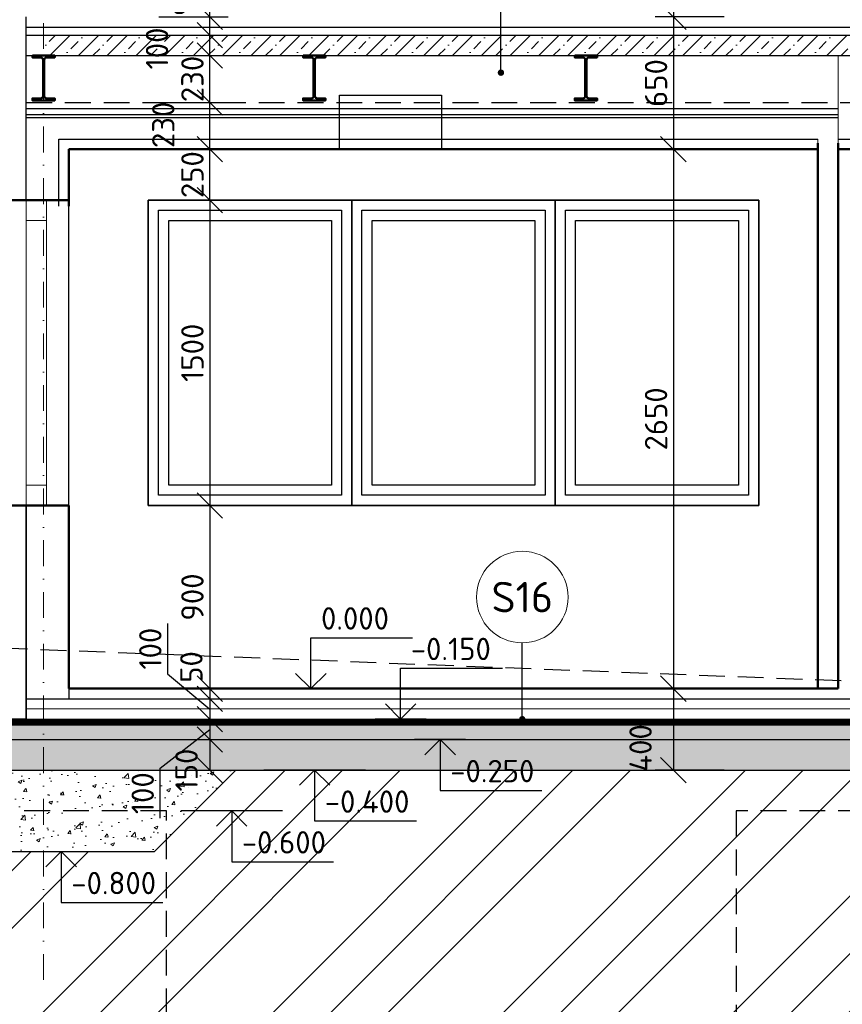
# Model space of a CAD drawing. Header units: millimetres. Extents: x -118752 to 407724, y -73278 to 155058.
# Tile 232 of 256: x 125295 to 129338, y 109610 to 114447. Entities that reach past the tile are written whole.
import ezdxf
from ezdxf.enums import TextEntityAlignment as Align

# ---------------------------------------------------------------- set-up
doc = ezdxf.new("R2010")
doc.units = ezdxf.units.MM
doc.header["$LTSCALE"] = 10
for name, pattern in [('DASHDOT', [25.4, 12.7, -6.35, 0, -6.35]), ('DASHED', [19.05, 12.7, -6.35]), ('IZOLACE_VODOTESNA_0.5', [30, 15, -15])]:
    doc.linetypes.add(name, pattern=pattern)
for name, color, linetype, lineweight in [('CKBUBLINY', 1, 'Continuous', 18), ('CKBUBLINY_POPIS', 3, 'Continuous', 25), ('CKDVERE_', 7, 'Continuous', 25), ('CKIZOLACE', 1, 'Continuous', 18), ('CKKOTY', 3, 'Continuous', 25), ('CKKOTY_VYS', 3, 'Continuous', 25), ('CKOKNA', 1, 'Continuous', 18), ('CKRASTR', 7, 'DASHDOT', 15), ('CKSTENY_PODROVINOU', 7, 'Continuous', 25), ('CKSTENY_REZ', 6, 'Continuous', 50), ('CSPROFILY_REZY', 4, 'Continuous', 50), ('pohledy', 7, 'Continuous', 25), ('srafy', 7, 'Continuous', 18)]:
    doc.layers.add(name, color=color, linetype=linetype, lineweight=lineweight)
doc.styles.get("Standard").update_dxf_attribs({"font": 'isocpeur.ttf'})
doc.linetypes.add('IZOLACE_TEPELNA_U', pattern='A,0.00254,-2.54,[216,CADKON.SHX,S=2.54,R=0,X=-2.54,Y=0],-15.24,[216,CADKON.SHX,S=2.54,R=180,X=2.54,Y=0],-2.54', length=20.32254)
doc.dimstyles.new('CADKON', dxfattribs={"dimscale": 50, "dimtxt": 2.2, "dimasz": 2.5, "dimexe": 1.8, "dimexo": 5, "dimgap": 0.6, "dimtad": 1, "dimrnd": 1, "dimtxsty": 'Standard', "dimblk1": 'OBLIQUE', "dimblk2": 'OBLIQUE', "dimsah": 1, "dimcen": 2.5, "dimadec": 1, "dimazin": 2, "dimtfac": 1, "dimtdec": 4, "dimtix": 1, "dimtmove": 2, "dimatfit": 3, "dimldrblk": 'OPEN30', "dimfxl": 5, "dimfxlon": 1, "dimtolj": 1, "dimarcsym": 0})
pattern_1 = [(50, (0, 0), (182.18467, -15.93909), [19.05, -209.55]), (355, (0, 0), (-35.24283, 191.05664), [15.24, -167.64]), (100.451, (15.18, -1.33), (146.9425, 175.11669), [16.19, -178.09]), (46.1842, (0, 50.8), (271.07904, -42.04233), [28.575, -314.325]), (96.6356, (22.6, 47.3), (237.40423, 247.42556), [24.285, -267.135]), (351.184, (0, 50.8), (237.4046, 247.4251), [22.86, -251.46]), (21, (25.4, 38.1), (151.61488, -102.26552), [19.05, -209.55]), (326, (25.4, 38.1), (61.80203, 184.18797), [15.24, -167.64]), (71.4514, (38.03, 29.58), (213.41649, 81.92286), [16.19, -178.09]), (37.5, (0, 0), (3.088603, 84.55504), [0, -165.608, 0, -170.18, 0, -168.275]), (7.5, (0, 0), (66.819663, 100.180575), [0, -97.028, 0, -161.798, 0, -64.135]), (-32.5, (-56.64, 0), (135.590595, -5.728744), [0, -63.5, 0, -198.12, 0, -262.89]), (-42.5, (-82.04, 0), (148.12918, 25.42649), [0, -82.55, 0, -131.572, 0, -186.69])]
pattern_2 = [(45, (0, 0), (-70.71068, 70.71068), []), (45, (70.71, 0), (-35.35534, 106.06602), [50, -25, 0, -25])]

# ---------------------------------------------------------------- blocks, each defined once
blk = doc.blocks.new('_OBLIQUE')
at = {"color": 0, "linetype": 'ByBlock'}
blk.add_line((-0.5, -0.5), (0.5, 0.5), dxfattribs=at)
blk = doc.blocks.new('*D8283')
at = {"layer": 'CKKOTY', "color": 0, "lineweight": -2}
for p, q in [((128717.8, 117110.3), (128417.5, 117110.3)), ((128507.5, 117110.3), (128507.5, 114460.3)), ((128717.8, 114460.3), (128417.5, 114460.3))]:
    blk.add_line(p, q, dxfattribs=at)
at = {"layer": 'Defpoints', "color": 0}
for p in [(129217.8, 117110.3), (128507.5, 114460.3), (129217.8, 114460.3)]:
    blk.add_point(p, dxfattribs=at)
at = {"layer": 'CKKOTY', "color": 0, "lineweight": -2, "xscale": 125, "yscale": 125, "zscale": 125}
for p, rotation in [((128507.5, 117110.3), 90), ((128507.5, 114460.3), 270)]:
    blk.add_blockref('_OBLIQUE', p, dxfattribs=dict(at, rotation=rotation))
at = {"layer": 'CKKOTY', "color": 0, "insert": (128422.5, 115785.3), "char_height": 110, "attachment_point": 5, "rotation": 90}
blk.add_mtext('\\A1;2650', dxfattribs=at)
blk = doc.blocks.new('_Open90')
at = {"color": 0, "lineweight": -2}
for p, q in [((-0.5, 0.5), (0, 0)), ((0, 0), (-1, 0)), ((0, 0), (-0.5, -0.5))]:
    blk.add_line(p, q, dxfattribs=at)
blk = doc.blocks.new('*D8284')
at = {"layer": 'CKKOTY', "color": 0, "lineweight": -2}
for p, q in [((128757.5, 114460.3), (128417.5, 114460.3)), ((128507.5, 114460.3), (128507.5, 113810.3)), ((128717.8, 113810.3), (128417.5, 113810.3))]:
    blk.add_line(p, q, dxfattribs=at)
at = {"layer": 'Defpoints', "color": 0}
for p in [(129317.8, 114460.3), (128507.5, 113810.3), (129217.8, 113810.3)]:
    blk.add_point(p, dxfattribs=at)
at = {"layer": 'CKKOTY', "color": 0, "lineweight": -2, "xscale": 125, "yscale": 125, "zscale": 125}
for p, rotation in [((128507.5, 114460.3), 90), ((128507.5, 113810.3), 270)]:
    blk.add_blockref('_OBLIQUE', p, dxfattribs=dict(at, rotation=rotation))
at = {"layer": 'CKKOTY', "color": 0, "insert": (128422.5, 114135.3), "char_height": 110, "attachment_point": 5, "rotation": 90}
blk.add_mtext('\\A1;650', dxfattribs=at)
blk = doc.blocks.new('*D8285')
at = {"layer": 'CKKOTY', "color": 0, "lineweight": -2}
for p, q in [((128717.8, 113810.3), (128417.5, 113810.3)), ((128507.5, 113810.3), (128507.5, 111160.3)), ((128717.8, 111160.3), (128417.5, 111160.3))]:
    blk.add_line(p, q, dxfattribs=at)
at = {"layer": 'Defpoints', "color": 0}
for p in [(129217.8, 113810.3), (128507.5, 111160.3), (129217.8, 111160.3)]:
    blk.add_point(p, dxfattribs=at)
at = {"layer": 'CKKOTY', "color": 0, "lineweight": -2, "xscale": 125, "yscale": 125, "zscale": 125}
for p, rotation in [((128507.5, 113810.3), 90), ((128507.5, 111160.3), 270)]:
    blk.add_blockref('_OBLIQUE', p, dxfattribs=dict(at, rotation=rotation))
at = {"layer": 'CKKOTY', "color": 0, "insert": (128422.5, 112485.3), "char_height": 110, "attachment_point": 5, "rotation": 90}
blk.add_mtext('\\A1;2650', dxfattribs=at)
blk = doc.blocks.new('*D8286')
at = {"layer": 'CKKOTY', "color": 0, "lineweight": -2}
for p, q in [((128757.5, 111160.3), (128417.5, 111160.3)), ((128507.5, 111160.3), (128507.5, 110760.3)), ((128757.5, 110760.3), (128417.5, 110760.3))]:
    blk.add_line(p, q, dxfattribs=at)
at = {"layer": 'Defpoints', "color": 0}
for p in [(129317.8, 111160.3), (128507.5, 110760.3), (129412.8, 110760.3)]:
    blk.add_point(p, dxfattribs=at)
at = {"layer": 'CKKOTY', "color": 0, "lineweight": -2, "xscale": 125, "yscale": 125, "zscale": 125}
for p, rotation in [((128507.5, 111160.3), 90), ((128507.5, 110760.3), 270)]:
    blk.add_blockref('_OBLIQUE', p, dxfattribs=dict(at, rotation=rotation))
at = {"layer": 'CKKOTY', "color": 0, "insert": (128346.5, 110869), "char_height": 110, "attachment_point": 5, "rotation": 90}
blk.add_mtext('\\A1;400', dxfattribs=at)
blk = doc.blocks.new('*U3217')
at = {"color": 0, "linetype": 'ByBlock', "lineweight": -2}
blk.add_lwpolyline([(-1.5, 1.5), (0, 0), (1.5, 1.5), (0, 0), (0, 5), (10, 5)], dxfattribs=at)
blk = doc.blocks.new('*U3239')
at = {"color": 0, "linetype": 'ByBlock', "lineweight": -2}
blk.add_lwpolyline([(-1.5, -1.5), (0, 0), (1.5, -1.5), (0, 0), (0, -5), (10, -5)], dxfattribs=at)
blk = doc.blocks.new('*U250')
at = {"layer": 'pohledy'}
for p, q in [((1500, 2400), (-1500, 2400)), ((-1500, 2400), (-1500, 900)), ((1500, 900), (1500, 2400)), ((-1500, 900), (1500, 900))]:
    blk.add_line(p, q, dxfattribs=at)
blk = doc.blocks.new('*D9067')
at = {"layer": 'CKKOTY', "color": 0, "lineweight": -2}
for p, q in [((125979.1, 113560.3), (126319.1, 113560.3)), ((126229.1, 113560.3), (126229.1, 112060.3)), ((125979.1, 112060.3), (126319.1, 112060.3))]:
    blk.add_line(p, q, dxfattribs=at)
at = {"layer": 'Defpoints', "color": 0}
for p in [(125537.3, 113560.3), (125537.3, 112060.3), (126229.1, 112060.3)]:
    blk.add_point(p, dxfattribs=at)
at = {"layer": 'CKKOTY', "color": 0, "lineweight": -2, "xscale": 125, "yscale": 125, "zscale": 125}
for p, rotation in [((126229.1, 113560.3), 90), ((126229.1, 112060.3), 270)]:
    blk.add_blockref('_OBLIQUE', p, dxfattribs=dict(at, rotation=rotation))
at = {"layer": 'CKKOTY', "color": 0, "insert": (126144.1, 112810.3), "char_height": 110, "attachment_point": 5, "rotation": 90}
blk.add_mtext('\\A1;1500', dxfattribs=at)
blk = doc.blocks.new('_Open30')
at = {"color": 0, "lineweight": -2}
for p, q in [((-1, 0.268), (0, 0)), ((0, 0), (-1, -0.268)), ((0, 0), (-1, 0))]:
    blk.add_line(p, q, dxfattribs=at)
blk = doc.blocks.new('*D9068')
at = {"layer": 'CKKOTY', "color": 0, "lineweight": -2}
for p, q in [((125979.1, 112060.3), (126319.1, 112060.3)), ((126229.1, 112060.3), (126229.1, 111160.3)), ((125979.1, 111160.3), (126319.1, 111160.3))]:
    blk.add_line(p, q, dxfattribs=at)
at = {"layer": 'Defpoints', "color": 0}
for p in [(125537.3, 112060.3), (125537.3, 111160.3), (126229.1, 111160.3)]:
    blk.add_point(p, dxfattribs=at)
at = {"layer": 'CKKOTY', "color": 0, "lineweight": -2, "xscale": 125, "yscale": 125, "zscale": 125}
for p, rotation in [((126229.1, 112060.3), 90), ((126229.1, 111160.3), 270)]:
    blk.add_blockref('_OBLIQUE', p, dxfattribs=dict(at, rotation=rotation))
at = {"layer": 'CKKOTY', "color": 0, "insert": (126144.1, 111610.3), "char_height": 110, "attachment_point": 5, "rotation": 90}
blk.add_mtext('\\A1;900', dxfattribs=at)
blk = doc.blocks.new('*D9069')
at = {"layer": 'CKKOTY', "color": 0, "lineweight": -2}
for p, q in [((125979.1, 111160.3), (126319.1, 111160.3)), ((126229.1, 111160.3), (126229.1, 111110.3)), ((125979.1, 111110.3), (126319.1, 111110.3))]:
    blk.add_line(p, q, dxfattribs=at)
at = {"layer": 'Defpoints', "color": 0}
for p in [(125537.3, 111160.3), (125537.3, 111110.3), (126229.1, 111110.3)]:
    blk.add_point(p, dxfattribs=at)
at = {"layer": 'CKKOTY', "color": 0, "lineweight": -2, "xscale": 125, "yscale": 125, "zscale": 125}
for p, rotation in [((126229.1, 111160.3), 270), ((126229.1, 111110.3), 90)]:
    blk.add_blockref('_OBLIQUE', p, dxfattribs=dict(at, rotation=rotation))
at = {"layer": 'CKKOTY', "color": 0, "insert": (126138.9, 111266.7), "char_height": 110, "attachment_point": 5, "rotation": 90}
blk.add_mtext('\\A1;50', dxfattribs=at)
blk = doc.blocks.new('*D9070')
at = {"layer": 'CKKOTY', "color": 0, "lineweight": -2}
for p, q in [((126022.2, 111480), (126022.2, 111233)), ((126022.2, 111233), (126229.1, 111060.3)), ((125979.1, 111110.3), (126319.1, 111110.3)), ((126229.1, 111110.3), (126229.1, 111010.3)), ((125979.1, 111010.3), (126319.1, 111010.3))]:
    blk.add_line(p, q, dxfattribs=at)
at = {"layer": 'Defpoints', "color": 0}
for p in [(125537.3, 111110.3), (125327.3, 111010.3), (126229.1, 111010.3)]:
    blk.add_point(p, dxfattribs=at)
at = {"layer": 'CKKOTY', "color": 0, "lineweight": -2, "xscale": 125, "yscale": 125, "zscale": 125}
for p, rotation in [((126229.1, 111110.3), 90), ((126229.1, 111010.3), 270)]:
    blk.add_blockref('_OBLIQUE', p, dxfattribs=dict(at, rotation=rotation))
at = {"layer": 'CKKOTY', "color": 0, "insert": (125937.2, 111356.5), "char_height": 110, "attachment_point": 5, "rotation": 90}
blk.add_mtext('\\A1;100', dxfattribs=at)
blk = doc.blocks.new('*D9071')
at = {"layer": 'CKKOTY', "color": 0, "lineweight": -2}
for p, q in [((125979.1, 111010.3), (126319.1, 111010.3)), ((126229.1, 111010.3), (126229.1, 110910.3)), ((125984.8, 110770.3), (126229.1, 110960.3)), ((125979.1, 110910.3), (126319.1, 110910.3)), ((125984.8, 110523.3), (125984.8, 110770.3))]:
    blk.add_line(p, q, dxfattribs=at)
at = {"layer": 'Defpoints', "color": 0}
for p in [(125327.3, 111010.3), (125323.1, 110910.3), (126229.1, 110910.3)]:
    blk.add_point(p, dxfattribs=at)
at = {"layer": 'CKKOTY', "color": 0, "lineweight": -2, "xscale": 125, "yscale": 125, "zscale": 125}
for p, rotation in [((126229.1, 111010.3), 90), ((126229.1, 110910.3), 270)]:
    blk.add_blockref('_OBLIQUE', p, dxfattribs=dict(at, rotation=rotation))
at = {"layer": 'CKKOTY', "color": 0, "insert": (125899.8, 110646.8), "char_height": 110, "attachment_point": 5, "rotation": 90}
blk.add_mtext('\\A1;100', dxfattribs=at)
blk = doc.blocks.new('*D9072')
at = {"layer": 'CKKOTY', "color": 0, "lineweight": -2}
for p, q in [((125979.1, 110910.3), (126319.1, 110910.3)), ((126229.1, 110910.3), (126229.1, 110760.3)), ((125979.1, 110760.3), (126319.1, 110760.3))]:
    blk.add_line(p, q, dxfattribs=at)
at = {"layer": 'Defpoints', "color": 0}
for p in [(125323.1, 110910.3), (125343.4, 110760.3), (126229.1, 110760.3)]:
    blk.add_point(p, dxfattribs=at)
at = {"layer": 'CKKOTY', "color": 0, "lineweight": -2, "xscale": 125, "yscale": 125, "zscale": 125}
for p, rotation in [((126229.1, 110910.3), 90), ((126229.1, 110760.3), 270)]:
    blk.add_blockref('_OBLIQUE', p, dxfattribs=dict(at, rotation=rotation))
at = {"layer": 'CKKOTY', "color": 0, "insert": (126115.1, 110760.3), "char_height": 110, "attachment_point": 5, "rotation": 90}
blk.add_mtext('\\A1;150', dxfattribs=at)
blk = doc.blocks.new('*D9073')
at = {"layer": 'CKKOTY', "color": 0, "lineweight": -2}
for p, q in [((125979.1, 113810.3), (126319.1, 113810.3)), ((126229.1, 113560.3), (126229.1, 113810.3)), ((125979.1, 113560.3), (126319.1, 113560.3))]:
    blk.add_line(p, q, dxfattribs=at)
at = {"layer": 'Defpoints', "color": 0}
for p in [(125537.3, 113810.3), (126229.1, 113810.3), (125537.3, 113560.3)]:
    blk.add_point(p, dxfattribs=at)
at = {"layer": 'CKKOTY', "color": 0, "lineweight": -2, "xscale": 125, "yscale": 125, "zscale": 125}
for p, rotation in [((126229.1, 113810.3), 270), ((126229.1, 113560.3), 90)]:
    blk.add_blockref('_OBLIQUE', p, dxfattribs=dict(at, rotation=rotation))
at = {"layer": 'CKKOTY', "color": 0, "insert": (126144.1, 113685.3), "char_height": 110, "attachment_point": 5, "rotation": 90}
blk.add_mtext('\\A1;250', dxfattribs=at)
blk = doc.blocks.new('*D9074')
at = {"layer": 'CKKOTY', "color": 0, "lineweight": -2}
for p, q in [((125979.1, 114040.3), (126319.1, 114040.3)), ((126229.1, 113810.3), (126229.1, 114040.3)), ((125979.1, 113810.3), (126319.1, 113810.3))]:
    blk.add_line(p, q, dxfattribs=at)
at = {"layer": 'Defpoints', "color": 0}
for p in [(125467.8, 114040.3), (126229.1, 114040.3), (125537.3, 113810.3)]:
    blk.add_point(p, dxfattribs=at)
at = {"layer": 'CKKOTY', "color": 0, "lineweight": -2, "xscale": 125, "yscale": 125, "zscale": 125}
for p, rotation in [((126229.1, 114040.3), 90), ((126229.1, 113810.3), 270)]:
    blk.add_blockref('_OBLIQUE', p, dxfattribs=dict(at, rotation=rotation))
at = {"layer": 'CKKOTY', "color": 0, "insert": (126001, 113929.9), "char_height": 110, "attachment_point": 5, "rotation": 90}
blk.add_mtext('\\A1;230', dxfattribs=at)
blk = doc.blocks.new('*D9075')
at = {"layer": 'CKKOTY', "color": 0, "lineweight": -2}
for p, q in [((125979.1, 114270.3), (126319.1, 114270.3)), ((126229.1, 114040.3), (126229.1, 114270.3)), ((125979.1, 114040.3), (126319.1, 114040.3))]:
    blk.add_line(p, q, dxfattribs=at)
at = {"layer": 'Defpoints', "color": 0}
for p in [(125551.1, 114270.3), (126229.1, 114270.3), (125467.8, 114040.3)]:
    blk.add_point(p, dxfattribs=at)
at = {"layer": 'CKKOTY', "color": 0, "lineweight": -2, "xscale": 125, "yscale": 125, "zscale": 125}
for p, rotation in [((126229.1, 114270.3), 270), ((126229.1, 114040.3), 90)]:
    blk.add_blockref('_OBLIQUE', p, dxfattribs=dict(at, rotation=rotation))
at = {"layer": 'CKKOTY', "color": 0, "insert": (126144.1, 114155.3), "char_height": 110, "attachment_point": 5, "rotation": 90}
blk.add_mtext('\\A1;230', dxfattribs=at)
blk = doc.blocks.new('*D9076')
at = {"layer": 'CKKOTY', "color": 0, "lineweight": -2}
for p, q in [((125979.1, 114370.3), (126319.1, 114370.3)), ((126229.1, 114270.3), (126229.1, 114370.3)), ((125979.1, 114270.3), (126319.1, 114270.3))]:
    blk.add_line(p, q, dxfattribs=at)
at = {"layer": 'Defpoints', "color": 0}
for p in [(125537.3, 114370.3), (126229.1, 114370.3), (125551.1, 114270.3)]:
    blk.add_point(p, dxfattribs=at)
at = {"layer": 'CKKOTY', "color": 0, "lineweight": -2, "xscale": 125, "yscale": 125, "zscale": 125}
for p, rotation in [((126229.1, 114370.3), 90), ((126229.1, 114270.3), 270)]:
    blk.add_blockref('_OBLIQUE', p, dxfattribs=dict(at, rotation=rotation))
at = {"layer": 'CKKOTY', "color": 0, "insert": (125970.2, 114305.1), "char_height": 110, "attachment_point": 5, "rotation": 90}
blk.add_mtext('\\A1;100', dxfattribs=at)
blk = doc.blocks.new('*D9077')
at = {"layer": 'CKKOTY', "color": 0, "lineweight": -2}
for p, q in [((125979.1, 114460.3), (126319.1, 114460.3)), ((126229.1, 114370.3), (126229.1, 114460.3)), ((125979.1, 114370.3), (126319.1, 114370.3))]:
    blk.add_line(p, q, dxfattribs=at)
at = {"layer": 'Defpoints', "color": 0}
for p in [(125537.3, 114460.3), (126229.1, 114460.3), (125537.3, 114370.3)]:
    blk.add_point(p, dxfattribs=at)
at = {"layer": 'CKKOTY', "color": 0, "lineweight": -2, "xscale": 125, "yscale": 125, "zscale": 125}
for p, rotation in [((126229.1, 114460.3), 90), ((126229.1, 114370.3), 270)]:
    blk.add_blockref('_OBLIQUE', p, dxfattribs=dict(at, rotation=rotation))
at = {"layer": 'CKKOTY', "color": 0, "insert": (126102.1, 114542.6), "char_height": 110, "attachment_point": 5, "rotation": 90}
blk.add_mtext('\\A1;90', dxfattribs=at)
blk = doc.blocks.new('*D9078')
at = {"layer": 'CKKOTY', "color": 0, "lineweight": -2}
for p, q in [((125979.1, 115360.3), (126319.1, 115360.3)), ((126229.1, 114460.3), (126229.1, 115360.3)), ((125979.1, 114460.3), (126319.1, 114460.3))]:
    blk.add_line(p, q, dxfattribs=at)
at = {"layer": 'Defpoints', "color": 0}
for p in [(125537.3, 115360.3), (126229.1, 115360.3), (125537.3, 114460.3)]:
    blk.add_point(p, dxfattribs=at)
at = {"layer": 'CKKOTY', "color": 0, "lineweight": -2, "xscale": 125, "yscale": 125, "zscale": 125}
for p, rotation in [((126229.1, 115360.3), 90), ((126229.1, 114460.3), 270)]:
    blk.add_blockref('_OBLIQUE', p, dxfattribs=dict(at, rotation=rotation))
at = {"layer": 'CKKOTY', "color": 0, "insert": (126144.1, 114910.3), "char_height": 110, "attachment_point": 5, "rotation": 90}
blk.add_mtext('\\A1;900', dxfattribs=at)
blk = doc.blocks.new('*D9213')
at = {"layer": 'CKKOTY', "color": 0, "lineweight": -2}
for p, q in [((125079.4, 111309.9), (124881.1, 111309.9)), ((124971.1, 111160.3), (124971.1, 111309.9)), ((124927.3, 111160.3), (124881.1, 111160.3))]:
    blk.add_line(p, q, dxfattribs=at)
at = {"layer": 'Defpoints', "color": 0}
for p in [(124971.1, 111309.9), (125329.4, 111309.9), (125177.3, 111160.3)]:
    blk.add_point(p, dxfattribs=at)
at = {"layer": 'CKKOTY', "color": 0, "lineweight": -2, "xscale": 125, "yscale": 125, "zscale": 125}
for p, rotation in [((124971.1, 111309.9), 90), ((124971.1, 111160.3), 270)]:
    blk.add_blockref('_OBLIQUE', p, dxfattribs=dict(at, rotation=rotation))
at = {"layer": 'CKKOTY', "color": 0, "insert": (124863.6, 111288.2), "char_height": 110, "attachment_point": 5, "rotation": 90}
blk.add_mtext('\\A1;150', dxfattribs=at)
blk = doc.blocks.new('CK_BUBBLE_1_0_0')
at = {"color": 0, "linetype": 'ByBlock', "lineweight": -2}
blk.add_circle((0, 0), 1, dxfattribs=at)
blk = doc.blocks.new('*U3236')
at = {"color": 0, "linetype": 'ByBlock', "lineweight": -2}
blk.add_lwpolyline([(-1.5, -1.5), (0, 0), (1.5, -1.5), (0, 0), (0, -5), (10, -5)], dxfattribs=at)
blk = doc.blocks.new('*U9650')
at = {"color": 0, "linetype": 'ByBlock', "lineweight": -2}
blk.add_lwpolyline([(-1.5, 1.5), (0, 0), (1.5, 1.5), (0, 0), (0, 5), (10, 5)], dxfattribs=at)
blk = doc.blocks.new('*U9651')
at = {"color": 0, "linetype": 'ByBlock', "lineweight": -2}
blk.add_lwpolyline([(-1.5, -1.5), (0, 0), (1.5, -1.5), (0, 0), (0, -5), (10, -5)], dxfattribs=at)

msp = doc.modelspace()

# ---------------------------------------------------------------- hatches: boundary and pattern name
at = {"layer": 'srafy', "transparency": 33554661}
h = msp.add_hatch(dxfattribs=at)
h.set_pattern_fill('BETON-PROSTY', color=256, scale=25, style=0)
h.set_pattern_definition(pattern_2)
h.paths.add_polyline_path([(130093.332, 114270.331), (130287.845, 114270.331), (130287.845, 114370.331), (130093.332, 114370.331)])
h.paths.add_polyline_path([(125887.707, 114184.101), (125887.707, 114426.101), (126052.707, 114426.101), (126052.707, 114184.101)], flags=24)
h.paths.add_polyline_path([(127660.145, 114270.331), (127660.145, 114370.331), (125412.845, 114370.331), (125412.845, 114270.331), (125467.845, 114270.331), (126687.845, 114270.331), (126797.845, 114270.331)])
h.paths.add_polyline_path([(128022.845, 114270.331), (128132.845, 114270.331), (129357.845, 114270.331), (129467.845, 114270.331), (130093.332, 114270.331), (130093.332, 114370.331), (127660.145, 114370.331), (127660.145, 114270.331)])
at = {"layer": 'srafy'}
h = msp.add_hatch(dxfattribs=at)
h.set_pattern_fill('AR-CONC', color=256, style=0)
h.set_pattern_definition(pattern_1)
h.paths.add_polyline_path([(131387.845, 110760.331), (135262.845, 110760.331), (135262.845, 110910.331), (131387.845, 110910.331)])
h.paths.add_polyline_path([(131387.845, 110760.331), (131387.845, 110910.331), (130887.845, 110910.331), (130887.845, 110760.331)])
h.paths.add_polyline_path([(130887.845, 110760.331), (130887.845, 110910.331), (124957.345, 110910.331), (124957.345, 110760.331)])
h.paths.add_polyline_path([(128172.468, 110685.331), (128172.468, 111235.331), (128502.468, 111235.331), (128502.468, 110685.331)], flags=24)
at = {"layer": 'srafy', "transparency": 33554687}
h = msp.add_hatch(dxfattribs=at)
h.set_pattern_fill('ZEM_PUVODNI', color=256, scale=200, style=0)
h.set_pattern_definition([(45, (0, 0), (-565.6854, 565.6854), []), (45, (282.84, 0), (-565.6854, 565.6854), []), (45, (565.7, 0), (-565.6854, 565.6854), [])])
h.paths.add_polyline_path([(135112.845, 109560.331), (135712.845, 109560.331), (136012.845, 109560.331), (136012.845, 109960.331), (135939.941, 109960.331), (135939.941, 110210.331), (136012.845, 110210.331), (136012.845, 110560.331), (135662.845, 110560.331), (135662.845, 110360.331), (135662.845, 110210.331), (135633.678, 110210.331), (135612.845, 109960.331), (135412.845, 109960.331), (135212.845, 109960.331), (135162.845, 110560.331), (134916.103, 110560.331), (134812.845, 110419.522), (134812.845, 109560.331)])
h.paths.add_polyline_path([(135262.845, 110210.331), (135262.845, 110360.331), (135262.845, 110760.331), (135062.766, 110760.331), (134916.103, 110560.331), (135162.845, 110560.331), (135212.845, 109960.331), (135412.845, 109960.331), (135412.845, 110210.331)])
h.paths.add_polyline_path([(135412.845, 110210.331), (135412.845, 109960.331), (135612.845, 109960.331), (135633.678, 110210.331)])
h.paths.add_polyline_path([(135112.845, 108860.292), (135712.845, 108860.292), (135712.845, 109560.331), (135112.845, 109560.331)])
h.paths.add_polyline_path([(134812.845, 109560.331), (134812.845, 110419.522), (134812.845, 110560.331), (134916.103, 110560.331), (135062.766, 110760.331), (131387.845, 110760.331), (131387.845, 110510.331), (131387.845, 110410.331), (130887.845, 110410.331), (130887.845, 110510.331), (130887.845, 110760.331), (129412.845, 110760.331), (129412.845, 110560.331), (130016.095, 110560.331), (130016.095, 109560.331), (129712.845, 109560.331), (129712.845, 108860.292), (135112.845, 108860.292), (135112.845, 109560.331)])
h.paths.add_polyline_path([(131387.845, 110760.331), (130887.845, 110760.331), (130887.845, 110510.331), (131387.845, 110510.331)])
h.paths.add_polyline_path([(131387.845, 110410.331), (131387.845, 110510.331), (130887.845, 110510.331), (130887.845, 110410.331)])
h.paths.add_polyline_path([(129712.845, 109560.331), (130016.095, 109560.331), (130016.095, 110560.331), (129412.845, 110560.331), (128816.095, 110560.331), (128816.095, 109560.331), (129112.845, 109560.331)])
h.paths.add_polyline_path([(129112.845, 108860.292), (129712.845, 108860.292), (129712.845, 109560.331), (129112.845, 109560.331)])
h.paths.add_polyline_path([(128816.095, 109560.331), (128816.095, 110560.331), (129412.845, 110560.331), (129412.845, 110760.331), (126744.594, 110760.331), (126357.345, 110760.331), (126157.345, 110560.331), (126016.095, 110419.081), (126016.095, 109560.331), (125712.845, 109560.331), (125712.845, 108860.292), (129112.845, 108860.292), (129112.845, 109560.331)])
h.paths.add_polyline_path([(125712.845, 109560.331), (126016.095, 109560.331), (126016.095, 110419.081), (125957.345, 110360.331), (125499.12, 110360.331), (125412.845, 110360.331), (124957.345, 110360.331), (124957.345, 110560.331), (124816.095, 110560.331), (124816.095, 109560.331), (125112.845, 109560.331)])
h.paths.add_polyline_path([(125712.845, 109560.331), (125112.845, 109560.331), (125112.845, 108860.292), (125712.845, 108860.292)])
h.paths.add_polyline_path([(124816.095, 109560.331), (124816.095, 110560.331), (124957.345, 110560.331), (124957.345, 110760.331), (124837.198, 110760.331), (123952.709, 110088), (125079.678, 108860.292), (125112.845, 108860.292), (125112.845, 109560.331)])
h.paths.add_polyline_path([(123952.709, 110088), (124837.198, 110760.331), (123335.546, 110760.331)])
h.paths.add_polyline_path([(130200.026, 109910.392), (133776.526, 109910.392), (133776.526, 109216.558), (130200.026, 109216.558)], flags=24)
h.paths.add_polyline_path([(131733.144, 110163.665), (131733.144, 110346.998), (132202.478, 110346.998), (132202.478, 110163.665)], flags=24)
h.paths.add_polyline_path([(134039.174, 109313.665), (134039.174, 109496.998), (134486.508, 109496.998), (134486.508, 109313.665)], flags=24)
h.paths.add_polyline_path([(134017.174, 110313.665), (134017.174, 110496.998), (134486.508, 110496.998), (134486.508, 110313.665)], flags=24)
h.paths.add_polyline_path([(134669.858, 110639.331), (134669.858, 110881.331), (134834.858, 110881.331), (134834.858, 110639.331)], flags=24)
h.paths.add_polyline_path([(134020.474, 110476.728), (134020.474, 110718.728), (134185.474, 110718.728), (134185.474, 110476.728)], flags=24)
h.paths.add_polyline_path([(134339.546, 110611.661), (134339.546, 110853.661), (134504.546, 110853.661), (134504.546, 110611.661)], flags=24)
h.paths.add_polyline_path([(128264.026, 110731.526), (128264.026, 111006.526), (128429.026, 111006.526), (128429.026, 110731.526)], flags=24)
h.paths.add_polyline_path([(126768.927, 110513.665), (126768.927, 110696.998), (127249.26, 110696.998), (127249.26, 110513.665)], flags=24)
h.paths.add_polyline_path([(126361.394, 110313.665), (126361.394, 110496.998), (126830.728, 110496.998), (126830.728, 110313.665)], flags=24)
h.paths.add_polyline_path([(126361.394, 109291.665), (126361.394, 109496.998), (126814.228, 109496.998), (126814.228, 109291.665)], flags=24)
h.paths.add_polyline_path([(125523.453, 110113.665), (125523.453, 110296.998), (125992.787, 110296.998), (125992.787, 110113.665)], flags=24)
h.paths.add_polyline_path([(124550.427, 110503.331), (124550.427, 110767.331), (124715.427, 110767.331), (124715.427, 110503.331)], flags=24)
h.paths.add_polyline_path([(124550.427, 110503.331), (124550.427, 110767.331), (124715.427, 110767.331), (124715.427, 110503.331)], flags=24)
h.paths.add_polyline_path([(123553.963, 110578.331), (123553.963, 110842.331), (123718.963, 110842.331), (123718.963, 110578.331)], flags=24)
at = {"layer": 'srafy', "transparency": 33554661}
h = msp.add_hatch(dxfattribs=at)
h.set_pattern_fill('BETON-PROSTY', color=256, scale=25, style=0)
h.set_pattern_definition(pattern_2)
h.paths.add_polyline_path([(125412.845, 110910.331), (129412.845, 110910.331), (129412.845, 110980.331), (125412.845, 110980.331), (124957.345, 110980.331), (124957.345, 110910.331), (125052.66, 110910.331)])
h.paths.add_polyline_path([(129412.845, 110910.331), (130887.845, 110910.331), (131387.845, 110910.331), (135262.845, 110910.331), (135262.845, 110930.331), (135255.763, 110930.331), (135155.763, 110980.331), (129412.845, 110980.331)])
h.paths.add_polyline_path([(128264.026, 110731.526), (128264.026, 111006.526), (128429.026, 111006.526), (128429.026, 110731.526)], flags=24)
at = {"layer": 'srafy'}
h = msp.add_hatch(dxfattribs=at)
h.set_pattern_fill('AR-CONC', color=256, style=0)
h.set_pattern_definition(pattern_1)
h.paths.add_polyline_path([(125412.845, 110560.331), (126016.095, 110560.331), (126016.095, 110419.081), (126357.345, 110760.331), (125412.845, 110760.331)])
h.paths.add_polyline_path([(125412.845, 110560.331), (125412.845, 110760.331), (124957.345, 110760.331), (124957.345, 110560.331)])
h.paths.add_polyline_path([(125412.845, 110560.331), (124957.345, 110560.331), (124957.345, 110360.331), (125412.845, 110360.331)])
h.paths.add_polyline_path([(125412.845, 110560.331), (125412.845, 110360.331), (125957.345, 110360.331), (126016.095, 110419.081), (126016.095, 110560.331)])
h.paths.add_polyline_path([(126032.597, 110639.331), (126032.597, 110881.331), (126197.597, 110881.331), (126197.597, 110639.331)], flags=24)
h.paths.add_polyline_path([(125817.328, 110525.832), (125817.328, 110767.832), (125982.328, 110767.832), (125982.328, 110525.832)], flags=24)
h.paths.add_polyline_path([(125817.328, 110525.832), (125817.328, 110767.832), (125982.328, 110767.832), (125982.328, 110525.832)], flags=24)

# ---------------------------------------------------------------- linework, layer by layer
at = {"layer": 'CKDVERE_'}
for p, q in [((125207.345, 113560.331), (125537.345, 113560.331)), ((125207.345, 112060.331), (125537.345, 112060.331))]:
    msp.add_line(p, q, dxfattribs=at)
at = {"layer": 'CKIZOLACE'}
for p, q in [((125327.345, 111010.331), (125327.345, 111110.331)), ((135262.845, 111010.331), (125327.345, 111010.331)), ((124957.345, 110980.331), (135155.763, 110980.331))]:
    msp.add_line(p, q, dxfattribs=at)
at = {"layer": 'CKIZOLACE', "linetype": 'IZOLACE_TEPELNA_U', "ltscale": 0.492126}
msp.add_lwpolyline([(135262.845, 111060.331), (125327.345, 111060.331)], dxfattribs=at)
at = {"layer": 'CKIZOLACE', "linetype": 'IZOLACE_VODOTESNA_0.5'}
msp.add_lwpolyline([(124957.345, 110995.331, 30, 30, 0), (135159.304, 110995.331, 30, 30, 0), (135259.304, 110945.331, 30, 30, 0), (157562.845, 110945.331, 0, 0, 0)], format="xyseb", dxfattribs=at)
at = {"layer": 'CKKOTY_VYS'}
for p, q in [((126976.063, 111160.331), (126476.063, 111160.331)), ((127292.408, 111010.331), (127042.408, 111010.331)), ((127292.408, 110980.331), (127042.408, 110980.331)), ((127486.134, 110910.331), (127236.134, 110910.331)), ((126994.594, 110760.331), (126494.594, 110760.331)), ((126587.061, 110560.331), (126087.061, 110560.331))]:
    msp.add_line(p, q, dxfattribs=at)
at = {"layer": 'CKOKNA'}
for p, q in [((125327.345, 113460.331), (125327.345, 113560.331)), ((125427.345, 113460.331), (125427.345, 113560.331)), ((125327.345, 112160.331), (125327.345, 113460.331)), ((125327.345, 113460.331), (125427.345, 113460.331)), ((125427.345, 112160.331), (125427.345, 113460.331)), ((125327.345, 112160.331), (125427.345, 112160.331)), ((125327.345, 112160.331), (125327.345, 112060.331)), ((125427.345, 112160.331), (125427.345, 112060.331))]:
    msp.add_line(p, q, dxfattribs=at)
at = {"layer": 'CKRASTR'}
msp.add_line((125412.845, 109729.229), (125412.845, 126228.466), dxfattribs=at)
at = {"layer": 'CKSTENY_PODROVINOU'}
for p, q in [((125327.345, 113560.331), (125327.345, 114460.331)), ((125327.345, 113560.331), (125207.345, 113560.331)), ((125327.345, 112060.331), (125207.345, 112060.331)), ((125327.345, 111160.331), (125327.345, 112060.331)), ((125327.345, 111010.331), (125327.345, 111160.331)), ((124957.345, 111010.331), (135162.845, 111010.331)), ((124957.345, 111010.331), (135162.845, 111010.331)), ((124957.345, 111010.331), (135162.845, 111010.331)), ((125327.345, 111010.331), (125207.345, 111010.331))]:
    msp.add_line(p, q, dxfattribs=at)
at = {"layer": 'CKSTENY_REZ'}
for p, q in [((129217.845, 111160.331), (129217.845, 113840.331)), ((129317.845, 111160.331), (129317.845, 113840.331)), ((125537.345, 113530.331), (125537.345, 113810.331)), ((125537.345, 113810.331), (129217.845, 113810.331)), ((129317.845, 113810.331), (129317.845, 113810.331)), ((129317.845, 113810.331), (131317.845, 113810.331)), ((125207.345, 113560.331), (125537.345, 113560.331)), ((125207.345, 112060.331), (125537.345, 112060.331)), ((125537.345, 112060.331), (125537.345, 111160.331)), ((125537.345, 111160.331), (129317.845, 111160.331))]:
    msp.add_line(p, q, dxfattribs=at)
at = {"layer": 'CSPROFILY_REZY'}
for points in [[(125357.845, 114270.331), (125357.845, 114261.131), (125397.895, 114261.131, -0.41421356), (125409.895, 114249.131), (125409.895, 114071.531, -0.41421356), (125397.895, 114059.531), (125357.845, 114059.531), (125357.845, 114050.331), (125467.845, 114050.331), (125467.845, 114059.531), (125427.795, 114059.531, -0.41421356), (125415.795, 114071.531), (125415.795, 114249.131, -0.41421356), (125427.795, 114261.131), (125467.845, 114261.131), (125467.845, 114270.331)], [(126687.845, 114270.331), (126687.845, 114261.131), (126727.895, 114261.131, -0.41421356), (126739.895, 114249.131), (126739.895, 114071.531, -0.41421356), (126727.895, 114059.531), (126687.845, 114059.531), (126687.845, 114050.331), (126797.845, 114050.331), (126797.845, 114059.531), (126757.795, 114059.531, -0.41421356), (126745.795, 114071.531), (126745.795, 114249.131, -0.41421356), (126757.795, 114261.131), (126797.845, 114261.131), (126797.845, 114270.331)], [(128022.845, 114270.331), (128022.845, 114261.131), (128062.895, 114261.131, -0.41421356), (128074.895, 114249.131), (128074.895, 114071.531, -0.41421356), (128062.895, 114059.531), (128022.845, 114059.531), (128022.845, 114050.331), (128132.845, 114050.331), (128132.845, 114059.531), (128092.795, 114059.531, -0.41421356), (128080.795, 114071.531), (128080.795, 114249.131, -0.41421356), (128092.795, 114261.131), (128132.845, 114261.131), (128132.845, 114270.331)]]:
    msp.add_lwpolyline(points, format="xyb", close=True, dxfattribs=at)
at = {"layer": 'Defpoints'}
msp.add_line((124957.345, 110760.331), (126357.345, 110760.331), dxfattribs=at)
at = {"layer": 'pohledy'}
for p, q in [((125327.345, 114410.331), (130287.845, 114410.331)), ((125327.345, 114370.331), (130287.845, 114370.331)), ((125327.345, 113560.331), (125327.345, 114370.331)), ((125327.345, 114270.331), (130287.845, 114270.331)), ((126867.345, 113810.331), (126867.345, 114075.331)), ((126867.345, 114075.331), (127367.345, 114075.331)), ((127367.345, 114075.331), (127367.345, 113810.331)), ((125327.345, 114010.331), (129317.845, 114010.331)), ((125327.345, 113980.331), (129317.845, 113980.331)), ((125327.345, 113965.331), (129317.845, 113965.331)), ((125487.345, 113530.331), (125487.345, 113860.331)), ((125487.345, 113860.331), (129217.845, 113860.331)), ((129317.845, 113860.331), (131317.845, 113860.331)), ((125537.345, 112060.331), (125537.345, 113560.331)), ((125537.345, 112060.331), (125537.345, 113560.331)), ((125327.345, 112060.331), (125327.345, 111010.331)), ((125537.345, 111160.331), (125537.345, 111110.331)), ((125327.345, 111110.331), (135262.845, 111110.331)), ((124957.345, 110910.331), (135262.845, 110910.331)), ((125957.345, 110360.331), (126357.345, 110760.331)), ((126357.345, 110760.331), (135262.845, 110760.331)), ((124957.345, 110360.331), (125957.345, 110360.331))]:
    msp.add_line(p, q, dxfattribs=at)
at = {"layer": 'pohledy', "linetype": 'DASHED'}
msp.add_line((125327.345, 114040.331), (131017.845, 114040.331), dxfattribs=at)
at = {"layer": 'pohledy'}
for points in [[(125927.345, 113560.331), (126927.345, 113560.331), (126927.345, 112060.331), (125927.345, 112060.331)], [(126927.345, 113560.331), (127927.345, 113560.331), (127927.345, 112060.331), (126927.345, 112060.331)], [(127927.345, 113560.331), (128927.345, 113560.331), (128927.345, 112060.331), (127927.345, 112060.331)], [(125977.345, 113510.331), (126877.345, 113510.331), (126877.345, 112110.331), (125977.345, 112110.331)], [(126977.345, 113510.331), (127877.345, 113510.331), (127877.345, 112110.331), (126977.345, 112110.331)], [(127977.345, 113510.331), (128877.345, 113510.331), (128877.345, 112110.331), (127977.345, 112110.331)], [(126027.345, 113460.331), (126827.345, 113460.331), (126827.345, 112160.331), (126027.345, 112160.331)], [(127027.345, 113460.331), (127827.345, 113460.331), (127827.345, 112160.331), (127027.345, 112160.331)], [(128027.345, 113460.331), (128827.345, 113460.331), (128827.345, 112160.331), (128027.345, 112160.331)]]:
    msp.add_lwpolyline(points, close=True, dxfattribs=at)
at = {"layer": 'pohledy', "linetype": 'DASHED'}
msp.add_lwpolyline([(120207.345, 111410.331), (125207.345, 111360.331), (132917.845, 111060.331), (146412.845, 111110.331), (157262.845, 110660.331), (162262.845, 110460.331)], dxfattribs=at)
for points in [[(124816.095, 109560.331), (126016.095, 109560.331), (126016.095, 110560.331), (124816.095, 110560.331)], [(128816.095, 109560.331), (130016.095, 109560.331), (130016.095, 110560.331), (128816.095, 110560.331)]]:
    msp.add_lwpolyline(points, close=True, dxfattribs=at)
at = {"layer": 'srafy'}
for p, q in [((129317.845, 113810.331), (129317.845, 114270.331)), ((129217.845, 113810.331), (129217.845, 113860.331)), ((129217.845, 111160.331), (129317.845, 111160.331))]:
    msp.add_line(p, q, dxfattribs=at)

# ---------------------------------------------------------------- block references
at = {"layer": 'CKBUBLINY'}
ref = msp.add_blockref('CK_BUBBLE_1_0_0', (127765.098, 111610.049), dxfattribs=dict(at, xscale=225, yscale=225, zscale=225))
ref.add_attrib('NUM1', 'S16', dxfattribs={"layer": 'CKBUBLINY_POPIS', "height": 150}).set_placement((127765.098, 111610.049), align=Align.MIDDLE_CENTER)
at = {"layer": 'CKKOTY_VYS'}
ref = msp.add_blockref('*U3217', (126726.063, 111160.331), dxfattribs=dict(at, xscale=50, yscale=50, zscale=50))
ref.add_attrib('Výška', '0.000', (126776.063, 111450.331), dxfattribs={"layer": '0', "color": 0, "linetype": 'ByBlock', "lineweight": -2, "height": 110})
ref = msp.add_blockref('*U9650', (127167.408, 111010.331), dxfattribs=dict(at, xscale=50, yscale=50, zscale=50))
ref.add_attrib('Výška', '-0.150', (127217.408, 111300.331), dxfattribs={"layer": '0', "color": 0, "linetype": 'ByBlock', "lineweight": -2, "height": 110})
ref = msp.add_blockref('*U9651', (127361.134, 110910.331), dxfattribs=dict(at, xscale=50, yscale=50, zscale=50))
ref.add_attrib('Výška', '-0.250', (127411.134, 110700.331), dxfattribs={"layer": '0', "color": 0, "linetype": 'ByBlock', "lineweight": -2, "height": 110})
ref = msp.add_blockref('*U3239', (126744.594, 110760.331), dxfattribs=dict(at, xscale=50, yscale=50, zscale=50))
ref.add_attrib('Výška', '-0.400', (126794.594, 110550.331), dxfattribs={"layer": '0', "color": 0, "linetype": 'ByBlock', "lineweight": -2, "height": 110})
ref = msp.add_blockref('*U3236', (126337.061, 110560.331), dxfattribs=dict(at, xscale=50, yscale=50, zscale=50))
ref.add_attrib('Výška', '-0.600', (126387.061, 110350.331), dxfattribs={"layer": '0', "color": 0, "linetype": 'ByBlock', "lineweight": -2, "height": 110})
ref = msp.add_blockref('*U3239', (125499.12, 110360.331), dxfattribs=dict(at, xscale=50, yscale=50, zscale=50))
ref.add_attrib('Výška', '-0.800', (125549.12, 110150.331), dxfattribs={"layer": '0', "color": 0, "linetype": 'ByBlock', "lineweight": -2, "height": 110})
at = {"layer": 'pohledy'}
msp.add_blockref('*U250', (127427.345, 111160.331), dxfattribs=at)

# ---------------------------------------------------------------- dimensions: what is measured, and where the dimension line sits
at = {"layer": 'CKKOTY'}
for base, p1, p2, override, picture, middle in [((128507.468, 114460.331), (129217.845, 117110.331), (129217.845, 114460.331), {"dimscale": 50, "dimexo": 10, "dimtmove": 2, "dimldrblk": 'Open90'}, '*D8283', (128422.468, 115785.331)), ((126229.099, 115360.331), (125537.345, 114460.331), (125537.345, 115360.331), {"dimtmove": 2}, '*D9078', (126144.099, 114910.331)), ((128507.468, 113810.331), (129317.845, 114460.331), (129217.845, 113810.331), {"dimscale": 50, "dimexo": 10, "dimtmove": 2, "dimldrblk": 'Open90'}, '*D8284', (128422.468, 114135.331)), ((126229.099, 114270.331), (125467.845, 114040.331), (125551.127, 114270.331), {"dimtmove": 2}, '*D9075', (126144.099, 114155.331)), ((126229.099, 113810.331), (125537.345, 113560.331), (125537.345, 113810.331), {"dimtmove": 2}, '*D9073', (126144.099, 113685.331)), ((128507.468, 111160.331), (129217.845, 113810.331), (129217.845, 111160.331), {"dimscale": 50, "dimexo": 10, "dimtmove": 2, "dimldrblk": 'Open90'}, '*D8285', (128422.468, 112485.331)), ((126229.099, 111160.331), (125537.345, 112060.331), (125537.345, 111160.331), {"dimtmove": 2}, '*D9068', (126144.099, 111610.331))]:
    dim = msp.add_linear_dim(base=base, p1=p1, p2=p2, angle=90, dimstyle='CADKON', override=override, dxfattribs=at)
    dim.commit()
    dim.dimension.update_dxf_attribs({"geometry": picture, "text_midpoint": middle})
for base, p1, p2, override, picture, middle in [((126229.099, 114460.331), (125537.345, 114370.331), (125537.345, 114460.331), {"dimtmove": 2}, '*D9077', (126102.145, 114542.588)), ((126229.099, 114370.331), (125551.127, 114270.331), (125537.345, 114370.331), {"dimtmove": 2}, '*D9076', (125970.207, 114305.101)), ((126229.099, 114040.331), (125537.345, 113810.331), (125467.845, 114040.331), {"dimtmove": 2}, '*D9074', (126000.992, 113929.864)), ((126229.099, 111010.331), (125537.345, 111110.331), (125327.345, 111010.331), {"dimtmove": 1}, '*D9070', (126022.239, 111262.96)), ((124971.087, 111309.864), (125177.345, 111160.331), (125329.421, 111309.864), {"dimtmove": 2}, '*D9213', (124863.554, 111288.152)), ((126229.099, 111110.331), (125537.345, 111160.331), (125537.345, 111110.331), {"dimtmove": 2}, '*D9069', (126138.913, 111266.725)), ((128507.468, 110760.331), (129317.845, 111160.331), (129412.845, 110760.331), {"dimscale": 50, "dimexo": 10, "dimtmove": 2, "dimldrblk": 'Open90'}, '*D8286', (128346.526, 110869.026)), ((126229.099, 110910.331), (125327.345, 111010.331), (125323.054, 110910.331), {"dimtmove": 1}, '*D9071', (125984.828, 110740.332)), ((126229.099, 110760.331), (125323.054, 110910.331), (125343.4, 110760.331), {"dimtmove": 2}, '*D9072', (126115.097, 110760.331))]:
    dim = msp.add_linear_dim(base=base, p1=p1, p2=p2, angle=90, dimstyle='CADKON', override=override, dxfattribs=at)
    dim.commit()
    dim.dimension.update_dxf_attribs({"geometry": picture, "text_midpoint": middle, "dimtype": 160})
dim = msp.add_linear_dim(base=(126229.099, 112060.331), p1=(125537.345, 113560.331), p2=(125537.345, 112060.331), angle=90, dimstyle='CADKON', dxfattribs=at)
dim.commit()
dim.dimension.update_dxf_attribs({"geometry": '*D9067', "text_midpoint": (126144.099, 112810.331)})

# ---------------------------------------------------------------- leaders
at = {"layer": 'CKBUBLINY'}
for points in [[(127660.145, 114186.314), (127660.145, 114577.753)], [(127765.098, 111010.331), (127765.098, 111385.049)]]:
    msp.add_leader(points, dimstyle='CADKON', override={"dimasz": 2.5, "dimldrblk": 'DotSmall'}, dxfattribs=at)

doc.saveas('drawing.dxf')
